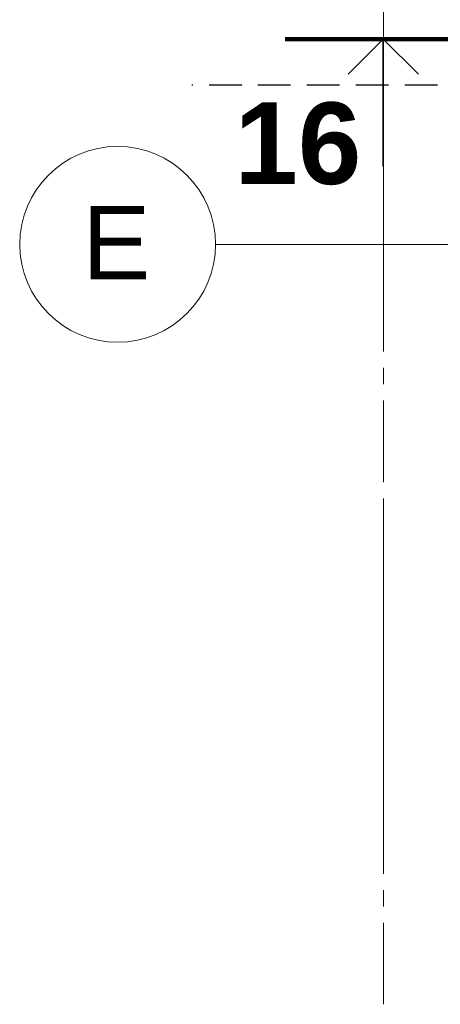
# Model space of a CAD drawing. Header units: millimetres. Extents: x 904 to 79999, y -5904 to 48978.
# Tile 12 of 21: x 44581 to 47158, y 36282 to 42317. Entities that reach past the tile are written whole.
import ezdxf

# ---------------------------------------------------------------- set-up
doc = ezdxf.new("R2010")
doc.units = ezdxf.units.MM
for name, pattern in [('A_CARA_03_Čárkovaná', [300, 200, -100]), ('IMPORT-HP_01_CER_B', [800, 500, -100, 100, -100]), ('Čerchovaná 20mm', [3000, 2000, -500, 0, -500])]:
    doc.linetypes.add(name, pattern=pattern)
for name, color, linetype, lineweight in [('CA_IMPORTY18', 8, 'Continuous', 9), ('CA_OSY', 5, 'Continuous', 9), ('CA_POHHRA25', 7, 'Continuous', 13), ('CA_REZYZNACKY', 1, 'Continuous', 9), ('CA_TEXT35', 62, 'Continuous', 9)]:
    doc.layers.add(name, color=color, linetype=linetype, lineweight=lineweight)
doc.styles.add('Arial', font='arial.ttf', dxfattribs={"height": 450})
doc.styles.add('Arial_B', font='arialbd.ttf', dxfattribs={"height": 500})

# ---------------------------------------------------------------- blocks, each defined once
blk = doc.blocks.new('ocelová kce final - 11542_003_OK-HALA_TaO-2_ET_AciS_2025-05-29_upr_dwg-2597525-PŮDORYS 1_NP -vestavek V8b')
at = {"layer": 'CA_IMPORTY18', "color": 57, "linetype": 'IMPORT-HP_01_CER_B'}
blk.add_line((265640, 36282.2), (265640, 47547), dxfattribs=at)
blk = doc.blocks.new('ocelová kce final - ocelová kce final-2597615-PŮDORYS 1_NP -vestavek V8b')
blk.add_blockref('ocelová kce final - 11542_003_OK-HALA_TaO-2_ET_AciS_2025-05-29_upr_dwg-2597525-PŮDORYS 1_NP -vestavek V8b', (0, 0))
blk = doc.blocks.new('Osnova - Bublina osnovy 12mm-4850-PŮDORYS 1_NP -vestavek V8b')
at = {"layer": 'CA_TEXT35'}
blk.add_circle((0, 0), 6, dxfattribs=at)
blk = doc.blocks.new('Řez - HP_rez-422275-PŮDORYS 1_NP -vestavek V8b')
at = {"layer": 'CA_REZYZNACKY', "lineweight": 100}
blk.add_line((-12, 0), (0, 0), dxfattribs=at)
at = {"layer": 'CA_REZYZNACKY', "lineweight": 25}
for p, q in [((-6, 0), (-8.155, -2.155)), ((-6, 0), (-3.845, -2.155)), ((-6, -7.821), (-6, 0))]:
    blk.add_line(p, q, dxfattribs=at)

msp = doc.modelspace()

# ---------------------------------------------------------------- linework, layer by layer
at = {"layer": 'CA_OSY', "linetype": 'Čerchovaná 20mm'}
for p, q in [((46809.2, 37327.2), (46809.2, 47733.5)), ((45781.4, 40939.9), (57640, 40939.9))]:
    msp.add_line(p, q, dxfattribs=at)
at = {"layer": 'CA_POHHRA25', "linetype": 'A_CARA_03_Čárkovaná', "lineweight": 25}
msp.add_line((49541.2, 41915), (45635.4, 41915), dxfattribs=at)

# ---------------------------------------------------------------- block references
at = {"layer": 'CA_IMPORTY18', "color": 57}
msp.add_blockref('ocelová kce final - ocelová kce final-2597615-PŮDORYS 1_NP -vestavek V8b', (-218830.8, 0), dxfattribs=at)
at = {"layer": 'CA_REZYZNACKY', "lineweight": 100, "xscale": 99.99999999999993, "yscale": 99.99999999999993, "zscale": 99.99999999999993}
msp.add_blockref('Řez - HP_rez-422275-PŮDORYS 1_NP -vestavek V8b', (47408.6, 42198.4), dxfattribs=at)
at = {"layer": 'CA_TEXT35', "xscale": 99.99999999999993, "yscale": 99.99999999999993, "zscale": 99.99999999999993, "rotation": 269.9999999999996}
msp.add_blockref('Osnova - Bublina osnovy 12mm-4850-PŮDORYS 1_NP -vestavek V8b', (45181.4, 40939.9), dxfattribs=at)

# ---------------------------------------------------------------- texts
at = {"layer": 'CA_REZYZNACKY', "insert": (45897.5, 41809.4), "char_height": 500, "width": 962.025, "attachment_point": 1, "style": 'Arial_B'}
msp.add_mtext('16', dxfattribs=at)

# ---------------------------------------------------------------- next in the draw order: texts
at = {"layer": 'CA_TEXT35', "insert": (44963.8, 41175.1), "char_height": 450, "width": 513.08, "attachment_point": 1, "style": 'Arial', "bg_fill": 3, "box_fill_scale": 1.25, "bg_fill_color": 256, "bg_fill_true_color": 13158600, "bg_fill_transparency": 0}
msp.add_mtext('\\fArial|b0|i0|c238|p34|;E', dxfattribs=at)

doc.saveas('drawing.dxf')
